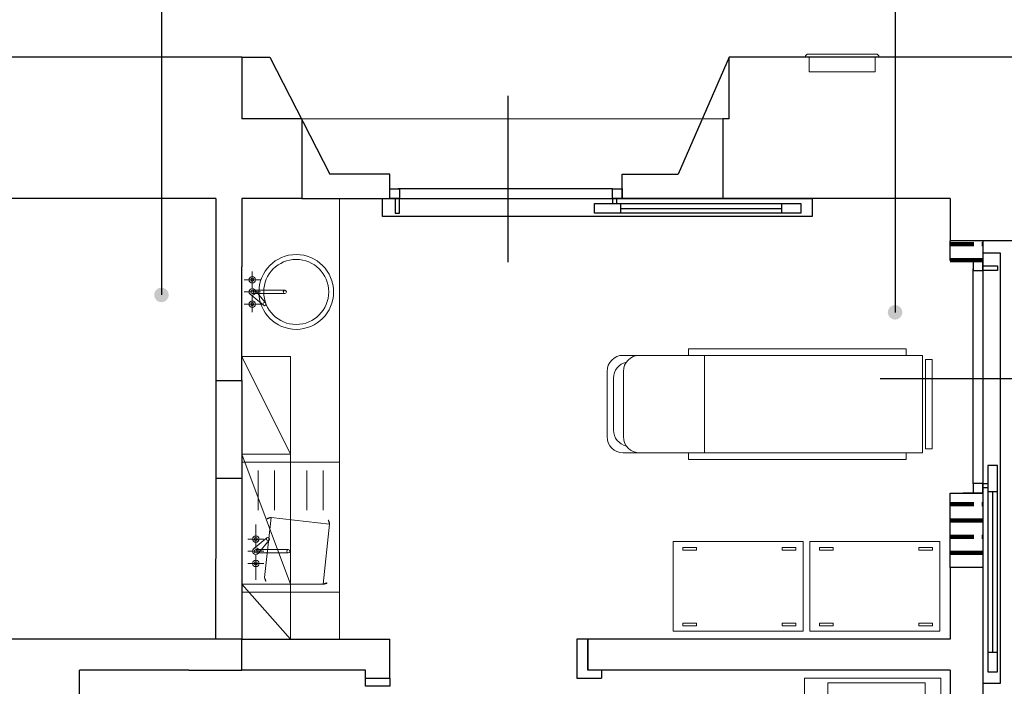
# Model space of a CAD drawing. Header units: millimetres. Extents: x 6612728327 to 6612744462, y 5733542327 to 5733552841.
# Tile 47 of 124: x 6612736595 to 6612737201, y 5733544537 to 5733544947. Entities that reach past the tile are written whole.
import ezdxf

# ---------------------------------------------------------------- set-up
doc = ezdxf.new("R2010")
doc.units = ezdxf.units.MM
doc.header["$MEASUREMENT"] = 0
doc.set_wipeout_variables(frame=1)
doc.linetypes.add('Wipeout_Contour', pattern=[1000, 0, -1000])
for name, color, linetype in [('!!!!_SCIANY GRUBE', 7, 'Continuous'), ('_A TECHN._wyposazenie sanitariaty', 7, 'Continuous'), ('_ATECHN-MEBLE', 7, 'Continuous'), ('A_A-OPISY POM', 7, 'Continuous'), ('A_SCIANY PROJ. 18 wewn', 7, 'Continuous'), ('A_Stolarka_drzw_wew', 192, 'Continuous'), ('A_wypełnienie', 7, 'Continuous'), ('GM-SZKGA', 7, 'Continuous'), ('inw_WIDOK', 7, 'Continuous')]:
    doc.layers.add(name, color=color, linetype=linetype)
pattern_1 = [(360, (6612685986.953, 5733573938.848), (0, 20), []), (360, (6612685986.953, 5733573948.848), (0, 20), [15, -5])]

msp = doc.modelspace()

# ---------------------------------------------------------------- hatches: boundary and pattern name
at = {"layer": 'A_A-OPISY POM', "linetype": 'Continuous', "lineweight": 25}
for points in [[(6612736682.027952, 5733544773.062066, 1), (6612736682.027952, 5733544782.062066, 1)], [(6612737133.541298, 5733544762.357359, 1), (6612737133.541298, 5733544771.357359, 1)]]:
    msp.add_hatch(color=7, dxfattribs=at).paths.add_polyline_path(points)

# ---------------------------------------------------------------- linework, layer by layer
at = {"layer": '!!!!_SCIANY GRUBE', "color": 7, "lineweight": 30}
for p, q in [((6612736731.516485, 5733544923.844683), (6612736456.516485, 5733544923.844683)), ((6612736731.516485, 5733544923.844683), (6612736731.516485, 5733544885.844683)), ((6612736731.516485, 5733544923.844683), (6612736748.638336, 5733544923.844683)), ((6612736748.638336, 5733544923.844683), (6612736785.638336, 5733544851.844683)), ((6612737031.516486, 5733544923.844683), (6612737000.135475, 5733544851.844683)), ((6612737385.516486, 5733544923.844683), (6612737031.516486, 5733544923.844683)), ((6612737031.516486, 5733544885.844683), (6612737031.516486, 5733544923.844683)), ((6612736768.516485, 5733544885.844683), (6612736731.516485, 5733544885.844683)), ((6612736768.516485, 5733544885.844683), (6612736768.516485, 5733544836.843886)), ((6612737031.516486, 5733544885.844683), (6612737027.516486, 5733544885.844683)), ((6612737027.516486, 5733544885.844683), (6612737027.516486, 5733544836.740798)), ((6612736822.633888, 5733544851.844683), (6612736785.638336, 5733544851.844683)), ((6612736822.633888, 5733544836.844683), (6612736822.633888, 5733544851.844683)), ((6612736965.63392, 5733544836.844683), (6612736965.63392, 5733544851.844683)), ((6612736965.63392, 5733544851.844683), (6612737000.135475, 5733544851.844683)), ((6612736715.516485, 5733544836.844683), (6612736582.516485, 5733544836.844683)), ((6612736715.516485, 5733544836.844683), (6612736711.872397, 5733544836.844683)), ((6612736715.516485, 5733544836.844683), (6612736715.516485, 5733544794.844683)), ((6612736768.516485, 5733544836.844683), (6612736731.516485, 5733544836.844683)), ((6612736731.516485, 5733544836.844683), (6612736731.516485, 5733544794.844683)), ((6612736768.516485, 5733544836.844683), (6612736822.633888, 5733544836.844683)), ((6612737027.516486, 5733544836.844683), (6612736965.63392, 5733544836.844683)), ((6612737167.516486, 5733544836.844683), (6612737027.516486, 5733544836.844683)), ((6612736715.516485, 5733544794.844683), (6612736715.516485, 5733544724.844683)), ((6612736731.516485, 5733544724.844683), (6612736731.516485, 5733544794.844683)), ((6612736715.516485, 5733544724.844683), (6612736715.516485, 5733544680.844683)), ((6612736715.516485, 5733544724.844683), (6612736731.516485, 5733544724.844683)), ((6612736731.516485, 5733544724.844683), (6612736731.516485, 5733544664.844683)), ((6612736715.516485, 5733544680.844683), (6612736715.516485, 5733544664.844683)), ((6612736715.516485, 5733544664.844683), (6612736715.227145, 5733544565.844683)), ((6612736715.516485, 5733544664.844683), (6612736731.516485, 5733544664.844683)), ((6612736731.516485, 5733544664.844683), (6612736731.516485, 5733544565.844683)), ((6612736698.937805, 5733544565.844683), (6612736582.516485, 5733544565.844683)), ((6612736731.516485, 5733544546.844683), (6612736731.516485, 5733544565.844683)), ((6612736731.516485, 5733544565.844683), (6612736822.516485, 5733544565.844683)), ((6612736822.516485, 5733544541.844683), (6612736822.516485, 5733544565.844683)), ((6612736937.778519, 5733544565.844683), (6612736937.778519, 5733544541.844683)), ((6612736944.516486, 5733544565.844683), (6612736937.778519, 5733544565.844683)), ((6612737027.516486, 5733544565.844683), (6612736944.516486, 5733544565.844683)), ((6612736944.516486, 5733544546.844683), (6612736944.516486, 5733544565.844683)), ((6612736944.516486, 5733544565.844683), (6612736944.516486, 5733544546.844683)), ((6612737167.516486, 5733544565.844683), (6612737027.516486, 5733544565.844683)), ((6612736698.937805, 5733544546.844683), (6612736631.516485, 5733544546.844683)), ((6612736631.516485, 5733544506.844682), (6612736631.516485, 5733544546.844683)), ((6612736807.516485, 5733544546.844683), (6612736731.516485, 5733544546.844683)), ((6612736807.516485, 5733544541.844683), (6612736807.516485, 5733544546.844683)), ((6612737040.516486, 5733544546.844683), (6612736944.516486, 5733544546.844683)), ((6612736952.778519, 5733544546.844683), (6612736952.778519, 5733544541.844683)), ((6612737167.516486, 5733544546.844683), (6612737040.516486, 5733544546.844683)), ((6612737167.516486, 5733544546.844683), (6612737167.516486, 5733544526.158112)), ((6612736807.516485, 5733544541.844683), (6612736822.516485, 5733544541.844683)), ((6612736937.778519, 5733544541.844683), (6612736952.778519, 5733544541.844683))]:
    msp.add_line(p, q, dxfattribs=at)
at = {"layer": '!!!!_SCIANY GRUBE', "color": 7, "lineweight": 30, "flags": 128}
for points in [[(6612736698.937805, 5733544546.844683), (6612736731.516485, 5733544546.844683), (6612736731.516485, 5733544565.844683)], [(6612736731.516485, 5733544565.844683), (6612736698.937805, 5733544565.844683)]]:
    msp.add_lwpolyline(points, dxfattribs=at)
at = {"layer": '_A TECHN._wyposazenie sanitariaty', "color": 7, "lineweight": 18}
for p, q in [((6612736732.963202, 5733544786.899068), (6612736742.963202, 5733544786.899068)), ((6612736737.963202, 5733544781.899068), (6612736737.963202, 5733544791.899068)), ((6612736739.377415, 5733544780.813281), (6612736746.170308, 5733544772.606174)), ((6612736732.963202, 5733544779.399068), (6612736742.963202, 5733544779.399068)), ((6612736736.548987, 5733544777.984854), (6612736744.756094, 5733544771.191961)), ((6612736737.963202, 5733544780.399068), (6612736757.963202, 5733544780.399068)), ((6612736737.963202, 5733544778.399068), (6612736757.963202, 5733544778.399068)), ((6612736737.963202, 5733544766.899068), (6612736737.963202, 5733544776.899068)), ((6612736732.963202, 5733544771.899068), (6612736742.963202, 5733544771.899068)), ((6612736791.516487, 5733544674.670267), (6612736731.516487, 5733544674.670267)), ((6612736731.516487, 5733544674.670267), (6612736731.516487, 5733544594.670267)), ((6612736791.516487, 5733544594.670267), (6612736791.516487, 5733544674.670267)), ((6612736741.516487, 5733544645.149406), (6612736741.516487, 5733544669.670267)), ((6612736751.516487, 5733544645.149406), (6612736751.516487, 5733544669.670267)), ((6612736761.516487, 5733544645.149406), (6612736761.516487, 5733544669.670267)), ((6612736771.516487, 5733544645.149406), (6612736771.516487, 5733544669.670267)), ((6612736781.516487, 5733544645.149406), (6612736781.516487, 5733544669.670267)), ((6612736740.099946, 5733544636.428143), (6612736740.099946, 5733544622.428143)), ((6612736735.099946, 5733544627.428143), (6612736745.099946, 5733544627.428143)), ((6612736738.685733, 5733544621.342357), (6612736746.892839, 5733544628.135249)), ((6612736741.51416, 5733544618.513929), (6612736748.307053, 5733544626.721036)), ((6612736735.099946, 5733544619.928143), (6612736745.099946, 5733544619.928143)), ((6612736740.099946, 5733544620.928143), (6612736760.099946, 5733544620.928143)), ((6612736740.099946, 5733544618.928143), (6612736760.099946, 5733544618.928143)), ((6612736740.099946, 5733544617.428143), (6612736740.099946, 5733544602.428143)), ((6612736735.099946, 5733544612.428143), (6612736745.099946, 5733544612.428143)), ((6612736731.516487, 5733544594.670267), (6612736791.516487, 5733544594.670267))]:
    msp.add_line(p, q, dxfattribs=at)
at = {"layer": '_A TECHN._wyposazenie sanitariaty', "color": 7, "lineweight": 18, "flags": 128}
msp.add_lwpolyline([(6612736749.516487, 5733544599.670267), (6612736781.516487, 5733544599.670267, 0.4142135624), (6612736785.516487, 5733544603.670267), (6612736785.516487, 5733544636.670267, 0.4142135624), (6612736781.516487, 5733544640.670267), (6612736749.516487, 5733544640.670267, 0.4142135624), (6612736745.516487, 5733544636.670267), (6612736745.516487, 5733544603.670267, 0.4142135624)], format="xyb", close=True, dxfattribs=at)
at = {"layer": '_A TECHN._wyposazenie sanitariaty', "color": 7, "lineweight": 18}
for centre, radius in [((6612736764.963202, 5733544779.399068), 23), ((6612736764.963202, 5733544779.399068), 20), ((6612736737.963202, 5733544786.899068), 2), ((6612736737.963202, 5733544786.899068), 1), ((6612736737.963202, 5733544779.399068), 2), ((6612736737.963202, 5733544779.399068), 1), ((6612736757.963202, 5733544779.399068), 1), ((6612736737.963202, 5733544771.899068), 2), ((6612736737.963202, 5733544771.899068), 1), ((6612736745.463202, 5733544771.899068), 1), ((6612736740.099946, 5733544627.428143), 2), ((6612736740.099946, 5733544627.428143), 1), ((6612736747.599946, 5733544627.428143), 1), ((6612736740.099946, 5733544619.928143), 2), ((6612736740.099946, 5733544619.928143), 1), ((6612736760.099946, 5733544619.928143), 1), ((6612736740.099946, 5733544612.428143), 2), ((6612736740.099946, 5733544612.428143), 1)]:
    msp.add_circle(centre, radius, dxfattribs=at)
at = {"layer": '_ATECHN-MEBLE', "color": 7, "lineweight": 18}
for p, q in [((6612736791.516487, 5733544836.844683), (6612736791.516487, 5733544565.844733)), ((6612737140.317965, 5733544744.413282), (6612737006.317965, 5733544744.413282)), ((6612737006.317965, 5733544744.413282), (6612737006.317965, 5733544740.413282)), ((6612737140.317965, 5733544744.413282), (6612737006.317965, 5733544744.413282)), ((6612737006.317965, 5733544744.413282), (6612737006.317965, 5733544740.413282)), ((6612737140.317965, 5733544744.413282), (6612737006.317965, 5733544744.413282)), ((6612737006.317965, 5733544744.413282), (6612737006.317965, 5733544740.413282)), ((6612737140.317965, 5733544744.413282), (6612737006.317965, 5733544744.413282)), ((6612737006.317965, 5733544744.413282), (6612737006.317965, 5733544740.413282)), ((6612737140.317965, 5733544740.413282), (6612737140.317965, 5733544744.413282)), ((6612737140.317965, 5733544740.413282), (6612737140.317965, 5733544744.413282)), ((6612737140.317965, 5733544740.413282), (6612737140.317965, 5733544744.413282)), ((6612737140.317965, 5733544740.413282), (6612737140.317965, 5733544744.413282)), ((6612736761.516482, 5733544679.670263), (6612736731.516487, 5733544739.670267)), ((6612736986.261624, 5733544740.413282), (6612736966.261624, 5733544740.413282)), ((6612736986.261624, 5733544740.413282), (6612736966.261624, 5733544740.413282)), ((6612736986.261624, 5733544740.413282), (6612736966.261624, 5733544740.413282)), ((6612736986.261624, 5733544740.413282), (6612736966.261624, 5733544740.413282)), ((6612737150.317965, 5733544740.413282), (6612736986.261624, 5733544740.413282)), ((6612737150.317965, 5733544740.413282), (6612736986.261624, 5733544740.413282)), ((6612737150.317965, 5733544740.413282), (6612736986.261624, 5733544740.413282)), ((6612737150.317965, 5733544740.413282), (6612736986.261624, 5733544740.413282)), ((6612737006.317965, 5733544740.413282), (6612737140.317965, 5733544740.413282)), ((6612737006.317965, 5733544740.413282), (6612737140.317965, 5733544740.413282)), ((6612737006.317965, 5733544740.413282), (6612737140.317965, 5733544740.413282)), ((6612737006.317965, 5733544740.413282), (6612737140.317965, 5733544740.413282)), ((6612737016.317965, 5733544740.413282), (6612737016.317965, 5733544680.413282)), ((6612737016.317965, 5733544740.413282), (6612737016.317965, 5733544680.413282)), ((6612737016.317965, 5733544740.413282), (6612737016.317965, 5733544680.413282)), ((6612737016.317965, 5733544740.413282), (6612737016.317965, 5733544680.413282)), ((6612737150.317965, 5733544680.413282), (6612737150.317965, 5733544740.413282)), ((6612737150.317965, 5733544680.413282), (6612737150.317965, 5733544740.413282)), ((6612737150.317965, 5733544680.413282), (6612737150.317965, 5733544740.413282)), ((6612737150.317965, 5733544680.413282), (6612737150.317965, 5733544740.413282)), ((6612737152.317965, 5733544737.913282), (6612737156.317965, 5733544737.913282)), ((6612737152.317965, 5733544682.913282), (6612737152.317965, 5733544737.913282)), ((6612737152.317965, 5733544737.913282), (6612737156.317965, 5733544737.913282)), ((6612737152.317965, 5733544682.913282), (6612737152.317965, 5733544737.913282)), ((6612737152.317965, 5733544737.913282), (6612737156.317965, 5733544737.913282)), ((6612737152.317965, 5733544682.913282), (6612737152.317965, 5733544737.913282)), ((6612737152.317965, 5733544737.913282), (6612737156.317965, 5733544737.913282)), ((6612737152.317965, 5733544682.913282), (6612737152.317965, 5733544737.913282)), ((6612737156.317965, 5733544737.913282), (6612737156.317965, 5733544682.913282)), ((6612737156.317965, 5733544737.913282), (6612737156.317965, 5733544682.913282)), ((6612737156.317965, 5733544737.913282), (6612737156.317965, 5733544682.913282)), ((6612737156.317965, 5733544737.913282), (6612737156.317965, 5733544682.913282)), ((6612736956.261624, 5733544730.413282), (6612736956.261624, 5733544690.413282)), ((6612736956.261624, 5733544730.413282), (6612736956.261624, 5733544690.413282)), ((6612736956.261624, 5733544730.413282), (6612736956.261624, 5733544690.413282)), ((6612736956.261624, 5733544730.413282), (6612736956.261624, 5733544690.413282)), ((6612736960.261624, 5733544694.413282), (6612736960.261624, 5733544726.413282)), ((6612736960.261624, 5733544694.413282), (6612736960.261624, 5733544726.413282)), ((6612736960.261624, 5733544694.413282), (6612736960.261624, 5733544726.413282)), ((6612736960.261624, 5733544694.413282), (6612736960.261624, 5733544726.413282)), ((6612736966.317965, 5733544730.413282), (6612736966.317965, 5733544690.413282)), ((6612736966.317965, 5733544730.413282), (6612736966.317965, 5733544690.413282)), ((6612736966.317965, 5733544730.413282), (6612736966.317965, 5733544690.413282)), ((6612736966.317965, 5733544730.413282), (6612736966.317965, 5733544690.413282)), ((6612736761.516485, 5733544599.669526), (6612736731.516487, 5733544679.669526)), ((6612736986.261624, 5733544680.413282), (6612736966.261624, 5733544680.413282)), ((6612736986.261624, 5733544680.413282), (6612736966.261624, 5733544680.413282)), ((6612736986.261624, 5733544680.413282), (6612736966.261624, 5733544680.413282)), ((6612736986.261624, 5733544680.413282), (6612736966.261624, 5733544680.413282)), ((6612736986.261624, 5733544680.413282), (6612737150.317965, 5733544680.413282)), ((6612736986.261624, 5733544680.413282), (6612737150.317965, 5733544680.413282)), ((6612736986.261624, 5733544680.413282), (6612737150.317965, 5733544680.413282)), ((6612736986.261624, 5733544680.413282), (6612737150.317965, 5733544680.413282)), ((6612737006.317965, 5733544680.413282), (6612737140.317965, 5733544680.413282)), ((6612737006.317965, 5733544676.413282), (6612737006.317965, 5733544680.413282)), ((6612737006.317965, 5733544680.413282), (6612737140.317965, 5733544680.413282)), ((6612737006.317965, 5733544676.413282), (6612737006.317965, 5733544680.413282)), ((6612737006.317965, 5733544680.413282), (6612737140.317965, 5733544680.413282)), ((6612737006.317965, 5733544676.413282), (6612737006.317965, 5733544680.413282)), ((6612737006.317965, 5733544680.413282), (6612737140.317965, 5733544680.413282)), ((6612737006.317965, 5733544676.413282), (6612737006.317965, 5733544680.413282)), ((6612737140.317965, 5733544680.413282), (6612737140.317965, 5733544676.413282)), ((6612737140.317965, 5733544680.413282), (6612737140.317965, 5733544676.413282)), ((6612737140.317965, 5733544680.413282), (6612737140.317965, 5733544676.413282)), ((6612737140.317965, 5733544680.413282), (6612737140.317965, 5733544676.413282)), ((6612737156.317965, 5733544682.913282), (6612737152.317965, 5733544682.913282)), ((6612737156.317965, 5733544682.913282), (6612737152.317965, 5733544682.913282)), ((6612737156.317965, 5733544682.913282), (6612737152.317965, 5733544682.913282)), ((6612737156.317965, 5733544682.913282), (6612737152.317965, 5733544682.913282)), ((6612736791.516487, 5733544674.670267), (6612736731.516487, 5733544674.670267)), ((6612736731.516487, 5733544674.670267), (6612736731.516487, 5733544594.670267)), ((6612736791.516487, 5733544594.670267), (6612736791.516487, 5733544674.670267)), ((6612737140.317965, 5733544676.413282), (6612737006.317965, 5733544676.413282)), ((6612737140.317965, 5733544676.413282), (6612737006.317965, 5733544676.413282)), ((6612737140.317965, 5733544676.413282), (6612737006.317965, 5733544676.413282)), ((6612737140.317965, 5733544676.413282), (6612737006.317965, 5733544676.413282)), ((6612736741.516487, 5733544645.149406), (6612736741.516487, 5733544669.670267)), ((6612736751.516487, 5733544645.149406), (6612736751.516487, 5733544669.670267)), ((6612736761.516487, 5733544645.149406), (6612736761.516487, 5733544669.670267)), ((6612736771.516487, 5733544645.149406), (6612736771.516487, 5733544669.670267)), ((6612736781.516487, 5733544645.149406), (6612736781.516487, 5733544669.670267)), ((6612736740.099946, 5733544636.428143), (6612736740.099946, 5733544622.428143)), ((6612736735.099946, 5733544627.428143), (6612736745.099946, 5733544627.428143)), ((6612736738.685733, 5733544621.342357), (6612736746.892839, 5733544628.135249)), ((6612736741.51416, 5733544618.513929), (6612736748.307053, 5733544626.721036)), ((6612736735.099946, 5733544619.928143), (6612736745.099946, 5733544619.928143)), ((6612736740.099946, 5733544620.928143), (6612736760.099946, 5733544620.928143)), ((6612736740.099946, 5733544618.928143), (6612736760.099946, 5733544618.928143)), ((6612736740.099946, 5733544617.428143), (6612736740.099946, 5733544602.428143)), ((6612736735.099946, 5733544612.428143), (6612736745.099946, 5733544612.428143)), ((6612736761.516487, 5733544565.844733), (6612736731.516487, 5733544599.670267)), ((6612736731.516487, 5733544594.670267), (6612736791.516487, 5733544594.670267)), ((6612736731.516384, 5733544565.843992), (6612736791.516388, 5733544565.843992)), ((6612736761.516384, 5733544565.843991), (6612736731.516384, 5733544565.843992))]:
    msp.add_line(p, q, dxfattribs=at)
at = {"layer": '_ATECHN-MEBLE', "color": 7, "lineweight": 18, "flags": 128}
for points in [[(6612736761.51648, 5733544679.670263), (6612736731.516484, 5733544679.670261), (6612736731.516487, 5733544739.670267), (6612736761.516479, 5733544739.670267)], [(6612736761.516382, 5733544599.669526), (6612736731.516386, 5733544599.669525), (6612736731.516386, 5733544679.669526), (6612736761.516386, 5733544679.669526)], [(6612736996.983439, 5733544570.808764), (6612737076.98344, 5733544570.808764), (6612737076.98344, 5733544625.808764), (6612736996.983439, 5733544625.808764)], [(6612737081.013574, 5733544570.808764), (6612737161.013574, 5733544570.808764), (6612737161.013574, 5733544625.808764), (6612737081.013574, 5733544625.808764)], [(6612737002.944131, 5733544622.315813), (6612737011.361953, 5733544622.315813), (6612737011.361953, 5733544620.633052), (6612737002.944131, 5733544620.633052)], [(6612737064.113775, 5733544622.315813), (6612737072.531597, 5733544622.315813), (6612737072.531597, 5733544620.633052), (6612737064.113775, 5733544620.633052)], [(6612737086.974264, 5733544622.315813), (6612737095.392086, 5733544622.315813), (6612737095.392086, 5733544620.633052), (6612737086.974264, 5733544620.633052)], [(6612737148.143909, 5733544622.315813), (6612737156.56173, 5733544622.315813), (6612737156.56173, 5733544620.633052), (6612737148.143909, 5733544620.633052)], [(6612736761.516485, 5733544565.844733), (6612736731.516485, 5733544565.844733), (6612736731.516487, 5733544599.670267), (6612736761.516487, 5733544599.670267)], [(6612737002.944131, 5733544575.759692), (6612737011.361953, 5733544575.759692), (6612737011.361953, 5733544574.076931), (6612737002.944131, 5733544574.076931)], [(6612737064.113775, 5733544575.759692), (6612737072.531597, 5733544575.759692), (6612737072.531597, 5733544574.076931), (6612737064.113775, 5733544574.076931)], [(6612737086.974264, 5733544575.759692), (6612737095.392086, 5733544575.759692), (6612737095.392086, 5733544574.076931), (6612737086.974264, 5733544574.076931)], [(6612737148.143909, 5733544575.759692), (6612737156.56173, 5733544575.759692), (6612737156.56173, 5733544574.076931), (6612737148.143909, 5733544574.076931)], [(6612737077.767879, 5733544379.21522), (6612737077.767879, 5733544541.758733), (6612737161.705364, 5733544541.758733), (6612737161.705364, 5733544379.21522)], [(6612737077.767879, 5733544379.21522), (6612737077.767879, 5733544541.758733), (6612737161.705364, 5733544541.758733), (6612737161.705364, 5733544379.21522)], [(6612737152.12874, 5733544539.063549), (6612737152.12874, 5733544494.063549), (6612737092.12874, 5733544494.063549), (6612737092.12874, 5733544539.063549)]]:
    msp.add_lwpolyline(points, close=True, dxfattribs=at)
msp.add_lwpolyline([(6612736749.516487, 5733544599.670267), (6612736781.516487, 5733544599.670267, 0.4142135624), (6612736785.516487, 5733544603.670267), (6612736785.516487, 5733544636.670267, 0.4142135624), (6612736781.516487, 5733544640.670267), (6612736749.516487, 5733544640.670267, 0.4142135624), (6612736745.516487, 5733544636.670267), (6612736745.516487, 5733544603.670267, 0.4142135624)], format="xyb", close=True, dxfattribs=at)
at = {"layer": '_ATECHN-MEBLE', "color": 7, "lineweight": 18}
for centre, radius in [((6612736740.099946, 5733544627.428143), 2), ((6612736740.099946, 5733544627.428143), 1), ((6612736747.599946, 5733544627.428143), 1), ((6612736740.099946, 5733544619.928143), 2), ((6612736740.099946, 5733544619.928143), 1), ((6612736760.099946, 5733544619.928143), 1), ((6612736740.099946, 5733544612.428143), 2), ((6612736740.099946, 5733544612.428143), 1)]:
    msp.add_circle(centre, radius, dxfattribs=at)
for centre, start, end in [((6612736966.261624, 5733544730.413282), 90, 180), ((6612736966.261624, 5733544730.413282), 90, 180), ((6612736966.261624, 5733544730.413282), 90, 180), ((6612736966.261624, 5733544730.413282), 90, 180), ((6612736976.317965, 5733544730.413282), 90, 180), ((6612736976.317965, 5733544730.413282), 90, 180), ((6612736976.317965, 5733544730.413282), 90, 180), ((6612736976.317965, 5733544730.413282), 90, 180), ((6612736970.261624, 5733544726.413282), 102.164786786, 180), ((6612736970.261624, 5733544726.413282), 102.164786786, 180), ((6612736970.261624, 5733544726.413282), 102.164786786, 180), ((6612736970.261624, 5733544726.413282), 102.164786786, 180), ((6612736966.261624, 5733544690.413282), 180, 270), ((6612736966.261624, 5733544690.413282), 180, 270), ((6612736966.261624, 5733544690.413282), 180, 270), ((6612736966.261624, 5733544690.413282), 180, 270), ((6612736970.261624, 5733544694.413282), 180, 257.835213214), ((6612736970.261624, 5733544694.413282), 180, 257.835213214), ((6612736970.261624, 5733544694.413282), 180, 257.835213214), ((6612736970.261624, 5733544694.413282), 180, 257.835213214), ((6612736976.317965, 5733544690.413282), 180, 270), ((6612736976.317965, 5733544690.413282), 180, 270), ((6612736976.317965, 5733544690.413282), 180, 270), ((6612736976.317965, 5733544690.413282), 180, 270)]:
    msp.add_arc(centre, 10, start, end, dxfattribs=at)
at = {"layer": 'A_A-OPISY POM', "color": 7, "lineweight": 25, "flags": 128}
for points in [[(6612736682.027952, 5733544959.562786), (6612736682.027952, 5733544777.562066)], [(6612737133.541298, 5733544962.002131), (6612737133.541298, 5733544766.857359)]]:
    msp.add_lwpolyline(points, dxfattribs=at)
at = {"layer": 'A_Stolarka_drzw_wew', "color": 7, "lineweight": 30}
for p, q in [((6612736895.330748, 5733544797.783783), (6612736895.330748, 5733544899.948519)), ((6612736822.633888, 5733544836.822663), (6612736822.633888, 5733544848.822663)), ((6612736965.63392, 5733544836.822663), (6612736965.63392, 5733544848.822663)), ((6612736822.633888, 5733544842.813149), (6612736828.633699, 5733544842.813149)), ((6612736822.633888, 5733544836.813337), (6612736822.633888, 5733544842.813149)), ((6612736959.629588, 5733544842.813149), (6612736827.633731, 5733544842.813149)), ((6612736828.633699, 5733544842.813149), (6612736828.633699, 5733544836.813337)), ((6612736959.629588, 5733544842.813149), (6612736965.6294, 5733544842.813149)), ((6612736959.629588, 5733544836.813337), (6612736959.629588, 5733544842.813149)), ((6612736965.6294, 5733544842.813149), (6612736965.6294, 5733544836.813337)), ((6612736817.98938, 5733544836.813337), (6612737082.475418, 5733544836.813337)), ((6612736817.98938, 5733544825.813683), (6612736817.98938, 5733544836.813337)), ((6612736828.633699, 5733544836.813337), (6612736822.633888, 5733544836.813337)), ((6612736825.916394, 5733544836.813337), (6612736825.916394, 5733544827.81362)), ((6612736828.633699, 5733544836.813337), (6612736825.916394, 5733544836.813337)), ((6612736828.633699, 5733544827.81362), (6612736828.633699, 5733544836.813337)), ((6612736965.6294, 5733544836.813337), (6612736959.629588, 5733544836.813337)), ((6612736959.629588, 5733544836.813337), (6612736959.629588, 5733544833.813432)), ((6612736962.346893, 5733544836.813337), (6612736959.629588, 5733544836.813337)), ((6612736962.346893, 5733544833.813432), (6612736962.346893, 5733544836.813337)), ((6612737082.475418, 5733544836.813337), (6612737082.475418, 5733544825.813683)), ((6612736948.629933, 5733544833.813432), (6612737075.475638, 5733544833.813432)), ((6612736948.629933, 5733544827.81362), (6612736948.629933, 5733544833.813432)), ((6612736959.629588, 5733544833.813432), (6612736962.346893, 5733544833.813432)), ((6612736964.554616, 5733544833.813432), (6612736964.554616, 5733544827.81362)), ((6612736964.554616, 5733544830.813526), (6612737063.543403, 5733544830.813526)), ((6612737063.543403, 5733544833.813432), (6612737063.543403, 5733544827.81362)), ((6612737075.475638, 5733544833.813432), (6612737075.475638, 5733544827.81362)), ((6612737082.475418, 5733544825.813683), (6612736817.98938, 5733544825.813683)), ((6612736825.916394, 5733544827.81362), (6612736828.633699, 5733544827.81362)), ((6612737075.475638, 5733544827.81362), (6612736948.629933, 5733544827.81362)), ((6612737198.525467, 5733544538.815783), (6612737198.525467, 5733544803.301821)), ((6612737181.526, 5733544661.661613), (6612737181.526, 5733544793.657471)), ((6612737187.525812, 5733544795.374806), (6612737196.525529, 5733544795.374806)), ((6612737187.525812, 5733544792.657502), (6612737187.525812, 5733544795.374806)), ((6612737196.525529, 5733544795.374806), (6612737196.525529, 5733544792.657502)), ((6612737181.526, 5733544792.657502), (6612737187.525812, 5733544792.657502)), ((6612737196.525529, 5733544792.657502), (6612737187.525812, 5733544792.657502)), ((6612737226.555366, 5733544725.960454), (6612737124.39063, 5733544725.960454)), ((6612737196.525529, 5733544672.661268), (6612737190.525718, 5733544672.661268)), ((6612737196.525529, 5733544545.815563), (6612737196.525529, 5733544672.661268)), ((6612737187.525812, 5733544661.661613), (6612737181.526, 5733544661.661613)), ((6612737187.525812, 5733544661.661613), (6612737190.525718, 5733544661.661613)), ((6612737187.525812, 5733544658.944308), (6612737187.525812, 5733544661.661613)), ((6612737190.525718, 5733544661.661613), (6612737190.525718, 5733544658.944308)), ((6612737190.525718, 5733544658.944308), (6612737187.525812, 5733544658.944308)), ((6612737193.525623, 5733544656.736586), (6612737193.525623, 5733544557.747798)), ((6612737190.525718, 5733544557.747798), (6612737196.525529, 5733544557.747798)), ((6612737190.525718, 5733544545.815563), (6612737196.525529, 5733544545.815563)), ((6612736807.516485, 5733544541.844683), (6612736822.516485, 5733544541.844683)), ((6612736807.516485, 5733544536.844683), (6612736807.516485, 5733544541.844683)), ((6612736822.516485, 5733544541.844683), (6612736822.516485, 5733544536.844683)), ((6612737187.525812, 5733544538.815783), (6612737198.525467, 5733544538.815783)), ((6612736822.516485, 5733544536.844683), (6612736807.516485, 5733544536.844683))]:
    msp.add_line(p, q, dxfattribs=at)
at = {"layer": 'GM-SZKGA', "color": 84, "lineweight": 18}
for p, q in [((6612737078.488704, 5733544924.670982), (6612737079.488704, 5733544925.670982)), ((6612737078.488704, 5733544923.844683), (6612737078.488704, 5733544924.670982)), ((6612737078.488704, 5733544923.844683), (6612737123.488704, 5733544923.844683)), ((6612737122.488704, 5733544925.670982), (6612737079.488704, 5733544925.670982)), ((6612737080.738704, 5733544914.844683), (6612737080.738704, 5733544923.844683)), ((6612737121.238704, 5733544914.844683), (6612737121.238704, 5733544923.844683)), ((6612737123.488704, 5733544924.670982), (6612737122.488704, 5733544925.670982)), ((6612737123.488704, 5733544923.844683), (6612737123.488704, 5733544924.670982)), ((6612737080.738704, 5733544914.844683), (6612737121.238704, 5733544914.844683))]:
    msp.add_line(p, q, dxfattribs=at)
at = {"layer": 'inw_WIDOK', "color": 7, "lineweight": 18}
msp.add_line((6612736766.516485, 5733544885.844683), (6612737031.516486, 5733544885.844683), dxfattribs=at)

# ---------------------------------------------------------------- wipeouts: each hides what was drawn before it
at = {"color": 254, "linetype": 'Wipeout_Contour', "lineweight": 0, "ltscale": 35009081226.38227}
msp.add_wipeout([(6612737167.516486, 5733544810.844683), (6612737167.516486, 5733544798.657313), (6612737187.516486, 5733544798.657313), (6612737187.525811, 5733544810.844683)], dxfattribs=at).dxf.layer = 'A_wypełnienie'
at = {"color": 254, "linetype": 'Wipeout_Contour', "lineweight": 0, "ltscale": 35009076719.46654}
msp.add_wipeout([(6612737167.516486, 5733544609.844683), (6612737187.525811, 5733544609.844683), (6612737187.525811, 5733544655.661802), (6612737167.516486, 5733544655.657282)], dxfattribs=at).dxf.layer = 'A_wypełnienie'

# ---------------------------------------------------------------- next in the draw order: hatches: boundary and pattern name
at = {"layer": 'A_wypełnienie', "linetype": 'Continuous', "lineweight": 211}
h = msp.add_hatch(dxfattribs=at)
h.set_pattern_fill('01_WIENIEC', color=255, scale=0.1, style=0, pattern_type=2)
h.set_pattern_definition(pattern_1)
h.paths.add_polyline_path([(6612737167.516486, 5733544810.844683), (6612737167.516486, 5733544798.657313), (6612737187.516486, 5733544798.657313), (6612737187.525812, 5733544810.844683)])
h = msp.add_hatch(dxfattribs=at)
h.set_pattern_fill('01_WIENIEC', color=255, scale=0.1, style=0, pattern_type=2)
h.set_pattern_definition(pattern_1)
h.paths.add_polyline_path([(6612737167.516486, 5733544609.844683), (6612737187.525812, 5733544609.844683), (6612737187.525812, 5733544655.661801), (6612737167.516486, 5733544655.657282)])

# ---------------------------------------------------------------- next in the draw order: linework, layer by layer
at = {"layer": '!!!!_SCIANY GRUBE', "color": 7, "lineweight": 30}
for p, q in [((6612737167.516486, 5733544836.844683), (6612737167.516486, 5733544810.844683)), ((6612737233.516486, 5733544810.844683), (6612737167.516486, 5733544810.844683)), ((6612737167.516486, 5733544609.844683), (6612737167.516486, 5733544565.844683)), ((6612737187.516486, 5733544609.844683), (6612737187.516486, 5733544526.158112))]:
    msp.add_line(p, q, dxfattribs=at)
at = {"layer": 'A_SCIANY PROJ. 18 wewn', "color": 7}
msp.add_line((6612737187.516486, 5733544609.844683), (6612737167.516486, 5733544609.844683), dxfattribs=at)
at = {"layer": 'A_SCIANY PROJ. 18 wewn', "color": 7, "flags": 128}
for points in [[(6612737187.525812, 5733544810.844683), (6612737187.516486, 5733544798.657313), (6612737167.516486, 5733544798.657313), (6612737167.516486, 5733544810.844683)], [(6612737167.516486, 5733544609.844683), (6612737167.516486, 5733544655.657282), (6612737187.525812, 5733544655.661801), (6612737187.525812, 5733544609.844683)]]:
    msp.add_lwpolyline(points, dxfattribs=at)
at = {"layer": 'A_Stolarka_drzw_wew', "color": 7, "lineweight": 30}
for p, q in [((6612737187.525812, 5733544803.301821), (6612737187.525812, 5733544538.815783)), ((6612737198.525467, 5733544803.301821), (6612737187.525812, 5733544803.301821)), ((6612737187.516486, 5733544798.657313), (6612737175.516486, 5733544798.657313)), ((6612737181.526, 5733544798.657313), (6612737181.526, 5733544792.657502)), ((6612737187.525812, 5733544798.657313), (6612737181.526, 5733544798.657313)), ((6612737187.525812, 5733544792.657502), (6612737187.525812, 5733544798.657313)), ((6612737190.525718, 5733544672.661268), (6612737190.525718, 5733544545.815563)), ((6612737181.526, 5733544661.661613), (6612737181.526, 5733544655.661801)), ((6612737187.525812, 5733544655.661801), (6612737187.525812, 5733544661.661613)), ((6612737187.516486, 5733544655.657282), (6612737175.516486, 5733544655.657282)), ((6612737181.526, 5733544655.661801), (6612737187.525812, 5733544655.661801)), ((6612737190.525718, 5733544656.736586), (6612737196.525529, 5733544656.736586))]:
    msp.add_line(p, q, dxfattribs=at)

doc.saveas('drawing.dxf')
